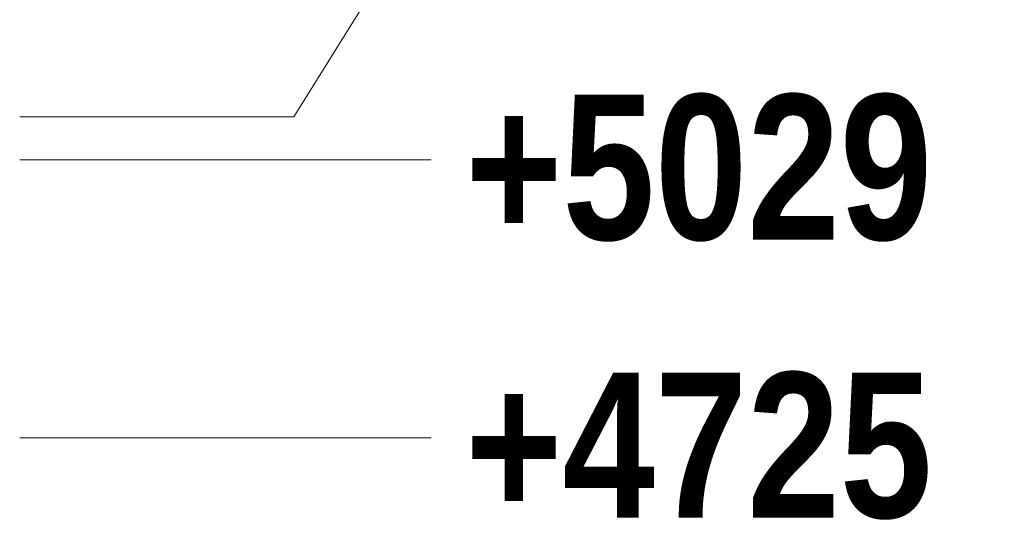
# Model space of a CAD drawing. Header units: millimetres. Extents: x 17 to 413, y 4 to 292.
# Tile 27 of 60: x 148.71 to 157.33, y 172.59 to 176.97. Entities that reach past the tile are written whole.
import ezdxf

# ---------------------------------------------------------------- set-up
doc = ezdxf.new("R2010")
doc.units = ezdxf.units.MM
doc.layers.add('LINE-STEEL', color=7, linetype='Continuous')
doc.layers.add('TEXT-STEEL', color=7, linetype='Continuous')
doc.styles.add('OpenSansCondensed-Bold', font='OpenSansCondensed-Bold.ttf')

msp = doc.modelspace()

# ---------------------------------------------------------------- linework, layer by layer
at = {"layer": 'LINE-STEEL', "lineweight": 5}
for p, q in [((151.1096, 176.1179), (152.3096, 178.0419)), ((148.7096, 176.1179), (151.1096, 176.1179)), ((148.7096, 175.7419), (151.1096, 175.7419)), ((151.1096, 175.7419), (152.3096, 175.7419)), ((148.7096, 173.3099), (151.1096, 173.3099)), ((151.1096, 173.3099), (152.3096, 173.3099))]:
    msp.add_line(p, q, dxfattribs=at)

# ---------------------------------------------------------------- texts
at = {"layer": 'TEXT-STEEL', "style": 'OpenSansCondensed-Bold'}
for s, p in [('+5029', (152.6096, 175.0419)), ('+4725', (152.6096, 172.6099))]:
    msp.add_text(s, height=1.27, dxfattribs=at).set_placement(p)

doc.saveas('drawing.dxf')
